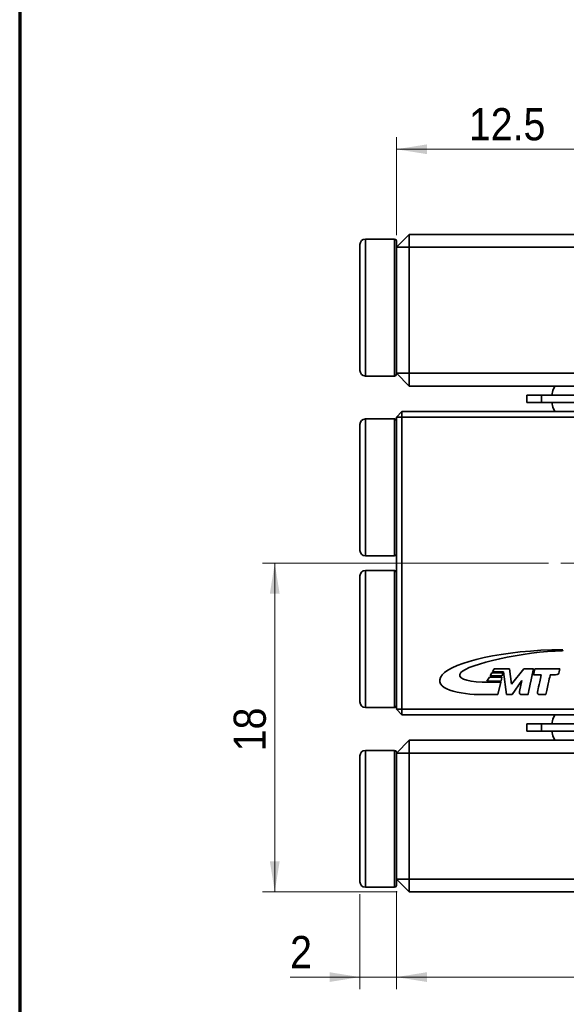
# Model space of a CAD drawing. Header units: millimetres. Extents: x 4 to 194, y 4 to 137.
# Tile 2 of 19: x 4 to 34, y 32 to 86. Entities that reach past the tile are written whole.
import ezdxf

# ---------------------------------------------------------------- set-up
doc = ezdxf.new("R2010")
doc.units = ezdxf.units.MM
doc.header["$LTSCALE"] = 0.666667
doc.linetypes.add('CENTERX2', pattern=[20.32, 12.7, -2.54, 2.54, -2.54])
doc.styles.add('SLDTEXTSTYLE1', font='GOTHIC.TTF', dxfattribs={"width": 0.913})
doc.dimstyles.new('SLDDIMSTYLE0', dxfattribs={"dimtxt": 1.763889, "dimasz": 1.666667, "dimexe": 0, "dimexo": 0.0625, "dimgap": 0.440972, "dimtad": 1, "dimrnd": 1e-09, "dimzin": 12, "dimdsep": 46, "dimtxsty": 'SLDTEXTSTYLE1', "dimsah": 1, "dimcen": 0.09, "dimadec": 0, "dimazin": 3, "dimtfac": 1, "dimtofl": 0, "dimtmove": 0, "dimatfit": 3, "dimfxl": 0, "dimfrac": 2, "dimtolj": 1, "dimtzin": 12, "dimarcsym": 0})
doc.dimstyles.new('SLDDIMSTYLE1', dxfattribs={"dimtxt": 1.763889, "dimasz": 1.666667, "dimexe": 0, "dimexo": 0.0625, "dimgap": 0.440972, "dimtad": 1, "dimrnd": 1e-09, "dimzin": 12, "dimdsep": 46, "dimtxsty": 'SLDTEXTSTYLE1', "dimsah": 1, "dimcen": 0.09, "dimadec": 0, "dimazin": 3, "dimtfac": 1, "dimtmove": 0, "dimatfit": 0, "dimfxl": 0, "dimfrac": 2, "dimtolj": 1, "dimtzin": 12, "dimarcsym": 0})

# ---------------------------------------------------------------- blocks, each defined once
blk = doc.blocks.new('_D')
at = {"color": 114, "linetype": 'Continuous', "lineweight": 18}
for p, q in [((33.327, 56.315), (17.66, 56.315)), ((18.327, 38.315), (18.327, 56.315)), ((25.027, 38.315), (17.66, 38.315))]:
    blk.add_line(p, q, dxfattribs=at)
for points in [[(18.327, 56.315), (18.06, 54.648), (18.594, 54.648)], [(18.327, 38.315), (18.594, 39.982), (18.06, 39.982)]]:
    blk.add_solid(points, dxfattribs=at)
at = {"color": 114, "linetype": 'Continuous', "lineweight": 18, "insert": (16.074, 46.012), "char_height": 1.7639, "attachment_point": 1, "rotation": 90, "style": 'SLDTEXTSTYLE1'}
blk.add_mtext('18', dxfattribs=at)
blk = doc.blocks.new('_D_1')
at = {"color": 114, "linetype": 'Continuous', "lineweight": 18}
for p, q in [((24.994, 38.348), (24.994, 32.982)), ((22.994, 38.198), (22.994, 32.982)), ((22.994, 33.648), (19.169, 33.648)), ((22.994, 33.648), (24.994, 33.648)), ((24.994, 33.648), (28.994, 33.648))]:
    blk.add_line(p, q, dxfattribs=at)
for points in [[(22.994, 33.648), (21.327, 33.915), (21.327, 33.382)], [(24.994, 33.648), (26.66, 33.382), (26.66, 33.915)]]:
    blk.add_solid(points, dxfattribs=at)
at = {"color": 114, "linetype": 'Continuous', "lineweight": 18, "insert": (19.169, 35.901), "char_height": 1.764, "attachment_point": 1, "style": 'SLDTEXTSTYLE1'}
blk.add_mtext('2', dxfattribs=at)
blk = doc.blocks.new('_D_2')
at = {"color": 114, "linetype": 'Continuous', "lineweight": 18}
for p, q in [((24.994, 38.348), (24.994, 32.982)), ((74.994, 38.348), (74.994, 32.982)), ((24.994, 33.648), (74.994, 33.648))]:
    blk.add_line(p, q, dxfattribs=at)
for points in [[(24.994, 33.648), (26.66, 33.382), (26.66, 33.915)], [(74.994, 33.648), (73.327, 33.915), (73.327, 33.382)]]:
    blk.add_solid(points, dxfattribs=at)
at = {"color": 114, "linetype": 'Continuous', "lineweight": 18, "insert": (48.69, 35.901), "char_height": 1.7639, "attachment_point": 1, "style": 'SLDTEXTSTYLE1'}
blk.add_mtext('50', dxfattribs=at)
blk = doc.blocks.new('_D_3')
at = {"color": 114, "linetype": 'Continuous', "lineweight": 18}
for p, q in [((24.994, 74.282), (24.994, 79.648)), ((37.494, 73.632), (37.494, 79.648)), ((24.994, 78.982), (37.494, 78.982))]:
    blk.add_line(p, q, dxfattribs=at)
for points in [[(24.994, 78.982), (26.66, 78.715), (26.66, 79.248)], [(37.494, 78.982), (35.827, 79.248), (35.827, 78.715)]]:
    blk.add_solid(points, dxfattribs=at)
at = {"color": 114, "linetype": 'Continuous', "lineweight": 18, "insert": (28.964, 81.235), "char_height": 1.7639, "attachment_point": 1, "style": 'SLDTEXTSTYLE1'}
blk.add_mtext('12.5', dxfattribs=at)
blk = doc.blocks.new('SW_CENTERMARKSYMBOL_1')
at = {"color": 0, "linetype": 'Continuous', "lineweight": 18}
for p, q in [((0, 1), (0, 3.5)), ((25, 1), (25, 3.5)), ((12.5, 1), (12.5, 2.5)), ((-1, 0), (-3.5, 0)), ((0, 0), (-0.5, 0)), ((0, 0), (0, 0.5)), ((0, 0), (0, -0.5)), ((0, 0), (0.5, 0)), ((12.5, 0), (12, 0)), ((12.5, 0), (12.5, 0.5)), ((12.5, 0), (12.5, -0.5)), ((12.5, 0), (13, 0)), ((25, 0), (24.5, 0)), ((25, 0), (25, 0.5)), ((25, 0), (25, -0.5)), ((25, 0), (25.5, 0)), ((26, 0), (28.5, 0)), ((0, -1), (0, -3.5)), ((12.5, -1), (12.5, -2.5)), ((25, -1), (25, -3.5))]:
    blk.add_line(p, q, dxfattribs=at)
at = {"color": 0, "linetype": 'CENTERX2', "lineweight": 18}
for p, q in [((1, 0), (11.5, 0)), ((13.5, 0), (24, 0))]:
    blk.add_line(p, q, dxfattribs=at)

msp = doc.modelspace()

# ---------------------------------------------------------------- linework, layer by layer
at = {"color": 5, "linetype": 'Continuous', "lineweight": 70}
msp.add_line((4.3513319, 136.5790775), (4.3513319, 3.7481622), dxfattribs=at)
at = {"color": 7, "linetype": 'Continuous', "lineweight": 35}
for p, q in [((24.8938088, 74.0649457), (23.2938097, 74.0649457)), ((25.6938093, 74.3149444), (24.9938086, 73.6149456)), ((24.9938086, 73.9649459), (24.9938086, 73.6149456)), ((25.6938093, 74.3149444), (25.6938093, 73.6149456)), ((25.6938093, 74.3149444), (74.2938087, 74.3149444)), ((22.9938083, 66.8649449), (22.9938083, 73.7649444)), ((24.9938086, 73.6149456), (25.6938093, 73.6149456)), ((24.9938086, 71.8745924), (24.9938086, 73.6149456)), ((74.2938087, 73.6149456), (25.6938093, 73.6149456)), ((25.6938093, 73.6149456), (25.6938093, 66.7149452)), ((24.9938086, 71.8745924), (24.9938086, 68.7552979)), ((24.9938086, 66.7149452), (24.9938086, 68.7552979)), ((23.2938097, 66.5649454), (24.8938088, 66.5649454)), ((25.6938093, 66.7149452), (24.9938086, 66.7149452)), ((24.9938086, 66.7149452), (25.6938093, 66.0149454)), ((24.9938086, 66.7149452), (24.9938086, 66.6649453)), ((25.6938093, 66.7149452), (74.2938087, 66.7149452)), ((25.6938093, 66.7149452), (25.6938093, 66.0149454)), ((74.2938087, 66.0149454), (25.6938093, 66.0149454)), ((32.1338099, 65.1149451), (32.1338099, 65.5149454)), ((32.1338099, 65.5149454), (32.9338086, 65.5149454)), ((32.9338086, 65.5149454), (32.9338086, 65.1149451)), ((32.9338086, 65.5149454), (67.0538095, 65.5149454)), ((32.9338086, 65.1149451), (32.1338099, 65.1149451)), ((32.9338086, 65.1149451), (67.0538095, 65.1149451)), ((24.8938088, 64.2149448), (23.2938097, 64.2149448)), ((25.2938081, 64.614945), (24.9938086, 64.3149455)), ((24.9938086, 61.0670251), (24.9938086, 64.3149455)), ((25.2938081, 64.3149455), (24.9938086, 64.3149455)), ((25.2938081, 64.3149455), (25.2938081, 64.614945)), ((25.2938081, 64.614945), (74.6938099, 64.614945)), ((25.2938081, 64.3149455), (25.2938081, 48.3149448)), ((74.6938099, 64.3149455), (25.2938081, 64.3149455)), ((22.9938083, 57.0149452), (22.9938083, 63.9149453)), ((24.9938086, 61.0670251), (24.9938086, 59.8628655)), ((24.9938086, 52.7670248), (24.9938086, 59.8628655)), ((23.2938097, 56.7149451), (24.8938088, 56.7149451)), ((22.9938083, 48.714945), (22.9938083, 55.6149452)), ((24.8938088, 55.9149452), (23.2938097, 55.9149452)), ((24.9938086, 52.7670248), (24.9938086, 51.5628652)), ((24.9938086, 48.3149448), (24.9938086, 51.5628652)), ((34.0953634, 51.5099894), (34.1108662, 51.5732415)), ((30.2204803, 50.3060309), (30.1214956, 50.1376692)), ((30.8242437, 50.3060309), (30.2204803, 50.3060309)), ((30.3467528, 50.5212121), (30.2545109, 50.3640123)), ((30.2545109, 50.3640123), (30.854318, 50.3640123)), ((31.1884076, 50.5212121), (30.3467528, 50.5212121)), ((30.7867263, 50.1376692), (30.8242437, 50.3060309)), ((30.854318, 50.3640123), (31.0308967, 49.1157155)), ((31.3052215, 49.692735), (31.1884076, 50.5212121)), ((31.9692899, 50.5212121), (31.3052215, 49.692735)), ((32.5069331, 50.5212121), (31.9692899, 50.5212121)), ((32.5802617, 50.5212121), (32.5129793, 50.2092926)), ((32.5129793, 50.2092926), (32.9279915, 50.2092926)), ((33.9417287, 50.5212121), (32.5802617, 50.5212121)), ((33.4202104, 50.2092926), (33.7108911, 50.2092926)), ((30.7107621, 49.7972247), (29.8861597, 49.7972247)), ((30.0870777, 50.0793782), (29.9549938, 49.8548955)), ((29.9549938, 49.8548955), (30.7236292, 49.8548955)), ((30.7737027, 50.0793782), (30.0870777, 50.0793782)), ((30.1214956, 50.1376692), (30.7867263, 50.1376692)), ((30.558135, 49.1157155), (30.7107621, 49.7972247)), ((30.7236292, 49.8548955), (30.7737027, 50.0793782)), ((31.3282438, 49.1157155), (31.8705362, 49.883421)), ((31.8705362, 49.883421), (31.7419392, 49.2874882)), ((29.7331453, 49.1157155), (30.558135, 49.1157155)), ((31.0308967, 49.1157155), (31.3282438, 49.1157155)), ((31.8699159, 49.1157155), (32.2058645, 49.1157155)), ((32.8566783, 49.1157155), (33.1862715, 49.1157155)), ((23.2938097, 48.4149455), (24.8938088, 48.4149455)), ((25.2938081, 48.0149453), (24.9938086, 48.3149448)), ((25.2938081, 48.3149448), (24.9938086, 48.3149448)), ((25.2938081, 48.0149453), (25.2938081, 48.3149448)), ((25.2938081, 48.3149448), (74.6938099, 48.3149448)), ((74.6938099, 48.0149453), (25.2938081, 48.0149453)), ((32.1338099, 47.114945), (32.1338099, 47.5149452)), ((32.1338099, 47.5149452), (32.9338086, 47.5149452)), ((32.9338086, 47.5149452), (32.9338086, 47.114945)), ((67.0538095, 47.5149452), (32.9338086, 47.5149452)), ((32.9338086, 47.114945), (32.1338099, 47.114945)), ((67.0538095, 47.114945), (32.9338086, 47.114945)), ((25.6938093, 46.6149449), (24.9938086, 45.9149451)), ((25.6938093, 45.9149451), (25.6938093, 46.6149449)), ((25.6938093, 46.6149449), (74.2938087, 46.6149449)), ((24.8938088, 46.0649449), (23.2938097, 46.0649449)), ((24.9938086, 45.964945), (24.9938086, 45.9149451)), ((25.6938093, 45.9149451), (24.9938086, 45.9149451)), ((24.9938086, 43.8745925), (24.9938086, 45.9149451)), ((25.6938093, 45.9149451), (25.6938093, 39.0149447)), ((74.2938087, 45.9149451), (25.6938093, 45.9149451)), ((22.9938083, 38.8649459), (22.9938083, 45.7649454)), ((24.9938086, 43.8745925), (24.9938086, 42.3149447)), ((24.9938086, 42.3149447), (24.9938086, 40.7552979)), ((24.9938086, 39.0149447), (24.9938086, 40.7552979)), ((24.9938086, 39.0149447), (25.6938093, 39.0149447)), ((24.9938086, 39.0149447), (25.6938093, 38.3149459)), ((24.9938086, 39.0149447), (24.9938086, 38.6649444)), ((25.6938093, 39.0149447), (74.2938087, 39.0149447)), ((25.6938093, 38.3149459), (25.6938093, 39.0149447)), ((23.2938097, 38.5649446), (24.8938088, 38.5649446)), ((74.2938087, 38.3149459), (25.6938093, 38.3149459))]:
    msp.add_line(p, q, dxfattribs=at)
at = {"color": 8, "linetype": 'Continuous', "lineweight": 35}
for p, q in [((23.2938097, 74.0649457), (23.2938097, 66.5649454)), ((24.8938088, 66.5649454), (24.8938088, 74.0649457)), ((23.2938097, 64.2149448), (23.2938097, 56.7149451)), ((24.8938088, 56.7149451), (24.8938088, 64.2149448)), ((23.2938097, 55.9149452), (23.2938097, 48.4149455)), ((24.8938088, 48.4149455), (24.8938088, 55.9149452)), ((23.2938097, 46.0649449), (23.2938097, 38.5649446)), ((24.8938088, 42.3149447), (24.8938088, 46.0649449)), ((24.8938088, 38.5649446), (24.8938088, 42.3149447))]:
    msp.add_line(p, q, dxfattribs=at)
at = {"color": 7, "linetype": 'Continuous', "lineweight": 35, "flags": 128}
for points in [[(33.6671599, 66.0149454), (33.5672234, 65.7784705), (33.5072015, 65.5149454)], [(33.5072015, 65.1149451), (33.5672234, 64.8514199), (33.6671599, 64.614945)], [(33.6671599, 48.0149453), (33.5672234, 47.7784704), (33.5072015, 47.5149452)], [(33.5072015, 47.114945), (33.5672234, 46.8514198), (33.6671599, 46.6149449)]]:
    msp.add_lwpolyline(points, dxfattribs=at)
at = {"color": 7, "linetype": 'Continuous', "lineweight": 35}
for centre, radius, start, end in [((23.293809, 73.7649452), 0.3, 90, 180), ((24.893809, 73.9649452), 0.1, 0, 90), ((23.293809, 66.8649452), 0.3, 180, 270), ((24.893809, 66.6649452), 0.1, 270, 360), ((23.293809, 63.9149452), 0.3, 90, 180), ((24.893809, 64.1149452), 0.1, 0, 90), ((23.293809, 57.0149452), 0.3, 180, 270), ((24.893809, 56.8149452), 0.1, 270, 360), ((23.293809, 55.6149452), 0.3, 90, 180), ((24.893809, 55.8149452), 0.1, 0, 90), ((23.293809, 48.7149452), 0.3, 180, 270), ((24.893809, 48.5149452), 0.1, 270, 360), ((23.293809, 45.7649452), 0.3, 90, 180), ((24.893809, 45.9649452), 0.1, 0, 90), ((23.293809, 38.8649452), 0.3, 180, 270), ((24.893809, 38.6649452), 0.1, 270, 360)]:
    msp.add_arc(centre, radius, start, end, dxfattribs=at)
for points in [[(34.1108664, 51.5732414), (30.844862, 51.5732414), (28.0682855, 50.8901819), (27.5004128, 50.19503)], [(28.5220565, 50.326495), (28.8714153, 50.753756), (31.9919245, 51.5099894), (34.0953634, 51.5099894)], [(27.5004128, 50.19503), (26.8717686, 49.4260842), (28.5012826, 49.1157154), (29.7331462, 49.1157154)], [(29.6832267, 49.7981548), (28.7688633, 49.8279204), (28.2854817, 50.0384503), (28.5220565, 50.326495)], [(32.2058651, 49.1157154), (32.2148568, 49.1624309), (32.3152125, 49.6309297), (32.5069322, 50.5212119)], [(32.9279921, 50.2092927), (32.8014881, 49.6212146), (32.7353422, 49.3139463), (32.7295544, 49.2874879)], [(33.186271, 49.1157154), (33.3172192, 49.7290117), (33.395199, 50.0935375), (33.4202104, 50.2092927)], [(33.7108905, 50.2092927), (33.8428205, 50.2092927), (33.89274, 50.2514607), (33.9194051, 50.3736239)], [(33.9194051, 50.3736239), (33.9333577, 50.4387363), (33.9372334, 50.4725327), (33.9417293, 50.5212119)], [(29.8861602, 49.7972246), (29.7967083, 49.7956743), (29.7805852, 49.7950542), (29.6832267, 49.7981548)], [(31.7419396, 49.2874879), (31.7138018, 49.1566431), (31.746513, 49.1157154), (31.8699164, 49.1157154)], [(32.7295544, 49.2874879), (32.7014941, 49.1566431), (32.7331201, 49.1157154), (32.8566785, 49.1157154)]]:
    msp.add_open_spline(points, degree=3, dxfattribs=at)

# ---------------------------------------------------------------- block references
at = {"color": 7, "linetype": 'Continuous', "lineweight": 0}
msp.add_blockref('SW_CENTERMARKSYMBOL_1', (37.493809, 56.3149452), dxfattribs=at)

# ---------------------------------------------------------------- dimensions: what is measured, and where the dimension line sits
at = {"color": 114, "linetype": 'Continuous', "lineweight": 18}
for base, p1, p2, dimstyle, picture, middle in [((37.493809, 78.9816118), (24.993809, 73.6149452), (37.493809, 72.9649452), 'SLDDIMSTYLE0', '_D_3', (31.243809, 78.9816118)), ((24.993809, 33.6482785), (22.993809, 38.8649452), (24.993809, 39.0149452), 'SLDDIMSTYLE1', '_D_1', (19.820293, 33.6482785)), ((74.993809, 33.6482785), (24.993809, 39.0149452), (74.993809, 39.0149452), 'SLDDIMSTYLE0', '_D_2', (49.993809, 33.6482785))]:
    dim = msp.add_linear_dim(base=base, p1=p1, p2=p2, dimstyle=dimstyle, dxfattribs=at)
    dim.commit()
    dim.dimension.update_dxf_attribs({"geometry": picture, "text_midpoint": middle, "dimtype": 160})
dim = msp.add_linear_dim(base=(18.3271423, 56.3149452), p1=(25.693809, 38.3149452), p2=(33.993809, 56.3149452), angle=90, dimstyle='SLDDIMSTYLE0', dxfattribs=at)
dim.commit()
dim.dimension.update_dxf_attribs({"geometry": '_D', "text_midpoint": (18.3271423, 47.3149452), "dimtype": 160})

doc.saveas('drawing.dxf')
